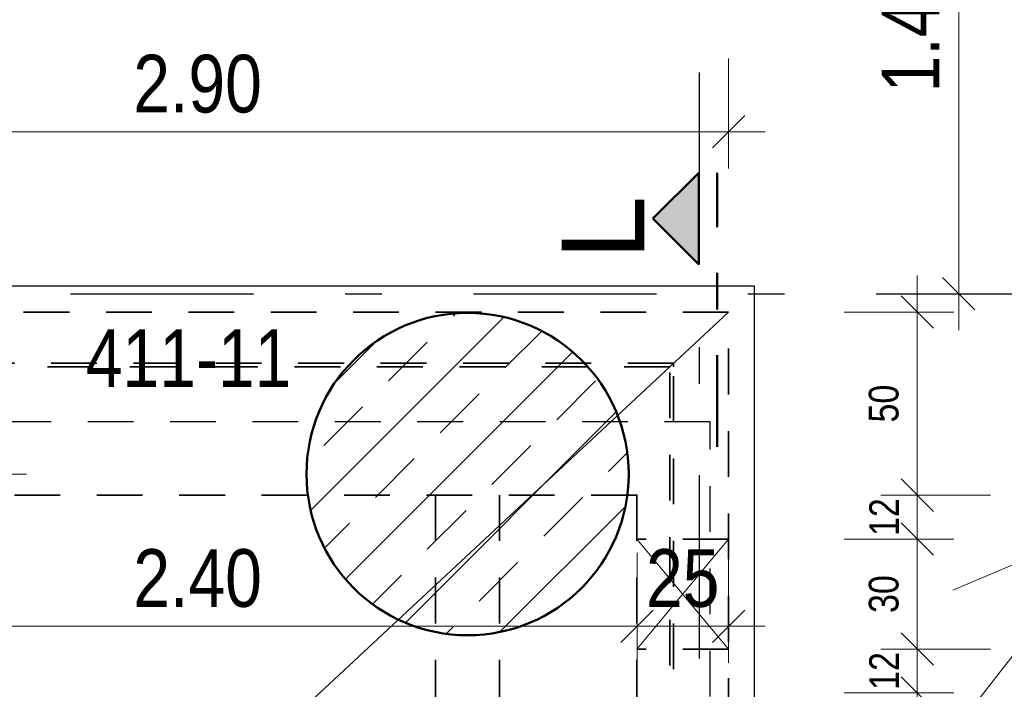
# Model space of a CAD drawing. Header units: millimetres. Extents: x -50 to 85, y 0 to 206.
# Tile 98 of 152: x 41.03 to 43.72, y 22.53 to 24.36. Entities that reach past the tile are written whole.
import ezdxf

# ---------------------------------------------------------------- set-up
doc = ezdxf.new("R2010")
doc.units = ezdxf.units.MM
for name, pattern in [('DASHDOT', [1, 0.5, -0.25, 0, -0.25]), ('DASHDOTX2', [2, 1, -0.5, 0, -0.5]), ('HIDDEN', [0.375, 0.25, -0.125])]:
    doc.linetypes.add(name, pattern=pattern)
for name, color, linetype, lineweight in [('Achsen', 7, 'Continuous', 20), ('Schraffuren', 7, 'Continuous', 20), ('Verdeckte Kanten', 7, 'Continuous', 20)]:
    doc.layers.add(name, color=color, linetype=linetype, lineweight=lineweight)
doc.styles.add('Arial', font='arial.ttf')
doc.styles.add('Arial Narrow', font='ARIALN.TTF')
doc.dimstyles.new('Arch_Strakon_dimstyle', dxfattribs={"dimtxt": 15.75, "dimasz": 1, "dimexe": 1.25, "dimexo": 0.0625, "dimgap": 1, "dimtad": 0, "dimdec": 5, "dimzin": 12, "dimdsep": 46, "dimtxsty": 'Arial Narrow', "dimblk": 'Arrowhead_Tick', "dimsah": 1, "dimcen": 0, "dimse1": 1, "dimse2": 1, "dimclrd": 6, "dimclrt": 2, "dimazin": 0, "dimtfac": 1, "dimtdec": 4, "dimtmove": 0, "dimatfit": 3, "dimldrblk": 'NONE', "dimfxl": 1, "dimtvp": 1, "dimtolj": 1, "dimtzin": 0, "dimlwd": 13, "dimarcsym": 2})

# ---------------------------------------------------------------- blocks, each defined once
blk = doc.blocks.new('Arrowhead_Tick')
at = {"color": 0, "linetype": 'Continuous', "lineweight": -2}
for p, q in [((0, 20), (0, -10)), ((-1, 0), (0, 0)), ((10, 0), (0, 0))]:
    blk.add_line(p, q, dxfattribs=at)
at = {"color": 2, "linetype": 'Continuous', "lineweight": 35}
blk.add_line((4.42, 4.42), (-4.42, -4.42), dxfattribs=at)
blk = doc.blocks.new('*D56')
at = {"layer": 'Defpoints', "color": 0}
for p in [(39.7108, 23.258), (42.9165, 23.258), (40.1165, 23.058)]:
    blk.add_point(p, dxfattribs=at)
at = {"layer": 'Schraffuren', "color": 6, "linetype": 'Continuous', "lineweight": 13}
blk.add_line((39.7108, 23.068), (39.7108, 23.248), dxfattribs=at)
at = {"layer": 'Schraffuren', "color": 6, "lineweight": 13, "xscale": 0.01, "yscale": 0.01, "zscale": 0.01}
for p, rotation in [((39.7108, 23.258), 89.99999999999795), ((39.7108, 23.058), 269.999999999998)]:
    blk.add_blockref('Arrowhead_Tick', p, dxfattribs=dict(at, rotation=rotation))
at = {"layer": 'Schraffuren', "color": 2, "lineweight": 35, "insert": (39.5804, 23.158), "char_height": 0.1575, "attachment_point": 5, "rotation": 90, "style": 'Arial Narrow'}
blk.add_mtext('\\A1;20', dxfattribs=at)
blk = doc.blocks.new('_None')
blk = doc.blocks.new('*D345')
at = {"color": 6, "linetype": 'Continuous', "lineweight": 13}
blk.add_line((43.5953, 23.618), (43.5953, 25.0481), dxfattribs=at)
at = {"layer": 'Defpoints', "color": 0}
for p in [(42.4146, 25.0581), (43.5953, 25.0581), (43.0371, 23.608)]:
    blk.add_point(p, dxfattribs=at)
at = {"color": 6, "lineweight": 13, "xscale": 0.01, "yscale": 0.01, "zscale": 0.01}
for p, rotation in [((43.5953, 25.0581), 90), ((43.5953, 23.608), 270)]:
    blk.add_blockref('Arrowhead_Tick', p, dxfattribs=dict(at, rotation=rotation))
at = {"color": 2, "lineweight": 35, "insert": (43.4649, 24.333), "char_height": 0.1575, "attachment_point": 5, "rotation": 90, "style": 'Arial Narrow'}
blk.add_mtext('\\A1;1.45', dxfattribs=at)
blk = doc.blocks.new('*D347')
at = {"color": 6, "linetype": 'Continuous', "lineweight": 13}
blk.add_line((40.7995, 21.3055), (40.7995, 23.1055), dxfattribs=at)
at = {"layer": 'Defpoints', "color": 0}
for p in [(40.7995, 23.1155), (42.2538, 23.1155), (41.5165, 21.2955)]:
    blk.add_point(p, dxfattribs=at)
at = {"color": 6, "lineweight": 13, "xscale": 0.01, "yscale": 0.01, "zscale": 0.01}
for p, rotation in [((40.7995, 23.1155), 90), ((40.7995, 21.2955), 270)]:
    blk.add_blockref('Arrowhead_Tick', p, dxfattribs=dict(at, rotation=rotation))
at = {"color": 2, "lineweight": 35, "insert": (40.6691, 22.2055), "char_height": 0.1575, "attachment_point": 5, "rotation": 90, "style": 'Arial Narrow'}
blk.add_mtext('\\A1;1.82', dxfattribs=at)
blk = doc.blocks.new('*D358')
at = {"color": 6, "linetype": 'Continuous', "lineweight": 13}
blk.add_line((67.5862, 21.3055), (67.5862, 23.1055), dxfattribs=at)
at = {"layer": 'Defpoints', "color": 0}
for p in [(42.2538, 23.1155), (67.5862, 23.1155), (41.5165, 21.2955)]:
    blk.add_point(p, dxfattribs=at)
at = {"color": 6, "lineweight": 13, "xscale": 0.01, "yscale": 0.01, "zscale": 0.01}
for p, rotation in [((67.5862, 23.1155), 90), ((67.5862, 21.2955), 270)]:
    blk.add_blockref('Arrowhead_Tick', p, dxfattribs=dict(at, rotation=rotation))
at = {"color": 2, "lineweight": 35, "insert": (67.4557, 22.2055), "char_height": 0.1575, "attachment_point": 5, "rotation": 90, "style": 'Arial Narrow'}
blk.add_mtext('\\A1;1.82', dxfattribs=at)
blk = doc.blocks.new('*D360')
at = {"color": 6, "linetype": 'Continuous', "lineweight": 13}
blk.add_line((40.8495, 23.1255), (40.8495, 25.0481), dxfattribs=at)
at = {"layer": 'Defpoints', "color": 0}
for p in [(40.8495, 25.0581), (42.4146, 25.0581), (42.2538, 23.1155)]:
    blk.add_point(p, dxfattribs=at)
at = {"color": 6, "lineweight": 13, "xscale": 0.01, "yscale": 0.01, "zscale": 0.01}
for p, rotation in [((40.8495, 25.0581), 90), ((40.8495, 23.1155), 270)]:
    blk.add_blockref('Arrowhead_Tick', p, dxfattribs=dict(at, rotation=rotation))
at = {"color": 2, "lineweight": 35, "insert": (40.777, 24.4068), "char_height": 0.1575, "attachment_point": 5, "rotation": 90, "style": 'Arial Narrow'}
blk.add_mtext('\\A1;1.94{\\A1;\\H.6x;\\S5;}', dxfattribs=at)
blk = doc.blocks.new('*D407')
at = {"color": 6, "linetype": 'Continuous', "lineweight": 13}
for p, q in [((39.4212, 23.618), (39.4212, 23.628)), ((39.4212, 23.558), (39.4212, 23.608)), ((39.4212, 23.548), (39.4212, 23.538))]:
    blk.add_line(p, q, dxfattribs=at)
at = {"layer": 'Defpoints', "color": 0}
for p in [(39.4212, 23.608), (43.0371, 23.608), (40.0664, 23.558)]:
    blk.add_point(p, dxfattribs=at)
at = {"color": 6, "lineweight": 13, "xscale": 0.01, "yscale": 0.01, "zscale": 0.01}
for p, rotation in [((39.4212, 23.558), 90), ((39.4212, 23.608), 270)]:
    blk.add_blockref('Arrowhead_Tick', p, dxfattribs=dict(at, rotation=rotation))
at = {"color": 2, "lineweight": 35, "insert": (39.3712, 23.7363), "char_height": 0.1575, "attachment_point": 5, "rotation": 90, "style": 'Arial Narrow'}
blk.add_mtext('\\A1;5', dxfattribs=at)
blk = doc.blocks.new('*D410')
at = {"color": 6, "linetype": 'Continuous', "lineweight": 13}
blk.add_line((40.0764, 24.05), (42.9564, 24.05), dxfattribs=at)
at = {"layer": 'Defpoints', "color": 0}
for p in [(42.9664, 24.05), (40.0664, 23.558), (42.9664, 23.558)]:
    blk.add_point(p, dxfattribs=at)
at = {"color": 6, "lineweight": 13, "xscale": 0.01, "yscale": 0.01, "zscale": 0.01}
blk.add_blockref('Arrowhead_Tick', (42.9664, 24.05), dxfattribs=at)
at = {"color": 6, "lineweight": 13, "xscale": 0.01, "yscale": 0.01, "zscale": 0.01, "rotation": 180}
blk.add_blockref('Arrowhead_Tick', (40.0664, 24.05), dxfattribs=at)
at = {"color": 2, "lineweight": 35, "insert": (41.5164, 24.1804), "char_height": 0.1575, "attachment_point": 5, "style": 'Arial Narrow'}
blk.add_mtext('\\A1;2.90', dxfattribs=at)
blk = doc.blocks.new('*D412')
at = {"color": 6, "linetype": 'Continuous', "lineweight": 13}
blk.add_line((40.3265, 22.7002), (42.7065, 22.7002), dxfattribs=at)
at = {"layer": 'Defpoints', "color": 0}
for p in [(40.3165, 23.058), (42.7165, 23.058), (42.7165, 22.7002)]:
    blk.add_point(p, dxfattribs=at)
at = {"color": 6, "lineweight": 13, "xscale": 0.01, "yscale": 0.01, "zscale": 0.01}
blk.add_blockref('Arrowhead_Tick', (42.7165, 22.7002), dxfattribs=at)
at = {"color": 6, "lineweight": 13, "xscale": 0.01, "yscale": 0.01, "zscale": 0.01, "rotation": 180}
blk.add_blockref('Arrowhead_Tick', (40.3165, 22.7002), dxfattribs=at)
at = {"color": 2, "lineweight": 35, "insert": (41.5165, 22.8306), "char_height": 0.1575, "attachment_point": 5, "style": 'Arial Narrow'}
blk.add_mtext('\\A1;2.40', dxfattribs=at)
blk = doc.blocks.new('*D413')
at = {"color": 6, "linetype": 'Continuous', "lineweight": 13}
blk.add_line((42.7265, 22.7002), (42.9564, 22.7002), dxfattribs=at)
at = {"layer": 'Defpoints', "color": 0}
for p in [(42.9664, 23.558), (42.7165, 23.058), (42.9664, 22.7002)]:
    blk.add_point(p, dxfattribs=at)
at = {"color": 6, "lineweight": 13, "xscale": 0.01, "yscale": 0.01, "zscale": 0.01}
blk.add_blockref('Arrowhead_Tick', (42.9664, 22.7002), dxfattribs=at)
at = {"color": 6, "lineweight": 13, "xscale": 0.01, "yscale": 0.01, "zscale": 0.01, "rotation": 180}
blk.add_blockref('Arrowhead_Tick', (42.7165, 22.7002), dxfattribs=at)
at = {"color": 2, "lineweight": 35, "insert": (42.8414, 22.8306), "char_height": 0.1575, "attachment_point": 5, "style": 'Arial Narrow'}
blk.add_mtext('\\A1;25', dxfattribs=at)
blk = doc.blocks.new('*D587')
at = {"color": 6, "linetype": 'Continuous', "lineweight": 13}
blk.add_line((43.4819, 22.2278), (43.4819, 22.5081), dxfattribs=at)
at = {"layer": 'Defpoints', "color": 0}
for p in [(42.9664, 22.5181), (43.4819, 22.5181), (42.9664, 22.2178)]:
    blk.add_point(p, dxfattribs=at)
at = {"color": 6, "lineweight": 13, "xscale": 0.01, "yscale": 0.01, "zscale": 0.01}
for p, rotation in [((43.4819, 22.5181), 90), ((43.4819, 22.2178), 270)]:
    blk.add_blockref('Arrowhead_Tick', p, dxfattribs=dict(at, rotation=rotation))
at = {"color": 5, "lineweight": 35, "insert": (43.3906, 22.368), "char_height": 0.081, "attachment_point": 5, "rotation": 90, "style": 'Arial Narrow'}
blk.add_mtext('\\A1;30', dxfattribs=at)
blk = doc.blocks.new('*D588')
at = {"color": 6, "linetype": 'Continuous', "lineweight": 13}
for p, q in [((43.4819, 22.6478), (43.4819, 22.6578)), ((43.4819, 22.5181), (43.4819, 22.6378)), ((43.4819, 22.5081), (43.4819, 22.4981))]:
    blk.add_line(p, q, dxfattribs=at)
at = {"layer": 'Defpoints', "color": 0}
for p in [(42.9664, 22.6378), (43.4819, 22.6378), (42.9664, 22.5181)]:
    blk.add_point(p, dxfattribs=at)
at = {"color": 6, "lineweight": 13, "xscale": 0.01, "yscale": 0.01, "zscale": 0.01}
for p, rotation in [((43.4819, 22.6378), 270), ((43.4819, 22.5181), 90)]:
    blk.add_blockref('Arrowhead_Tick', p, dxfattribs=dict(at, rotation=rotation))
at = {"color": 5, "lineweight": 35, "insert": (43.3913, 22.578), "char_height": 0.081, "attachment_point": 5, "rotation": 90, "style": 'Arial Narrow'}
blk.add_mtext('\\A1;12', dxfattribs=at)
blk = doc.blocks.new('*D589')
at = {"color": 6, "linetype": 'Continuous', "lineweight": 13}
blk.add_line((43.4819, 22.6478), (43.4819, 22.9281), dxfattribs=at)
at = {"layer": 'Defpoints', "color": 0}
for p in [(42.9664, 22.9381), (43.4819, 22.9381), (42.9664, 22.6378)]:
    blk.add_point(p, dxfattribs=at)
at = {"color": 6, "lineweight": 13, "xscale": 0.01, "yscale": 0.01, "zscale": 0.01}
for p, rotation in [((43.4819, 22.9381), 90), ((43.4819, 22.6378), 270)]:
    blk.add_blockref('Arrowhead_Tick', p, dxfattribs=dict(at, rotation=rotation))
at = {"color": 5, "lineweight": 35, "insert": (43.3906, 22.788), "char_height": 0.081, "attachment_point": 5, "rotation": 90, "style": 'Arial Narrow'}
blk.add_mtext('\\A1;30', dxfattribs=at)
blk = doc.blocks.new('*D590')
at = {"color": 6, "linetype": 'Continuous', "lineweight": 13}
for p, q in [((43.4819, 23.068), (43.4819, 23.078)), ((43.4819, 22.9381), (43.4819, 23.058)), ((43.4819, 22.9281), (43.4819, 22.9181))]:
    blk.add_line(p, q, dxfattribs=at)
at = {"layer": 'Defpoints', "color": 0}
for p in [(42.7165, 23.058), (43.4819, 23.058), (42.9664, 22.9381)]:
    blk.add_point(p, dxfattribs=at)
at = {"color": 6, "lineweight": 13, "xscale": 0.01, "yscale": 0.01, "zscale": 0.01}
for p, rotation in [((43.4819, 23.058), 270), ((43.4819, 22.9381), 90)]:
    blk.add_blockref('Arrowhead_Tick', p, dxfattribs=dict(at, rotation=rotation))
at = {"color": 5, "lineweight": 35, "insert": (43.3913, 22.998), "char_height": 0.081, "attachment_point": 5, "rotation": 90, "style": 'Arial Narrow'}
blk.add_mtext('\\A1;12', dxfattribs=at)
blk = doc.blocks.new('*D591')
at = {"color": 6, "linetype": 'Continuous', "lineweight": 13}
blk.add_line((43.4819, 23.068), (43.4819, 23.548), dxfattribs=at)
at = {"layer": 'Defpoints', "color": 0}
for p in [(42.9664, 23.558), (43.4819, 23.558), (42.7165, 23.058)]:
    blk.add_point(p, dxfattribs=at)
at = {"color": 6, "lineweight": 13, "xscale": 0.01, "yscale": 0.01, "zscale": 0.01}
for p, rotation in [((43.4819, 23.558), 90), ((43.4819, 23.058), 270)]:
    blk.add_blockref('Arrowhead_Tick', p, dxfattribs=dict(at, rotation=rotation))
at = {"color": 5, "lineweight": 35, "insert": (43.3906, 23.308), "char_height": 0.081, "attachment_point": 5, "rotation": 90, "style": 'Arial Narrow'}
blk.add_mtext('\\A1;50', dxfattribs=at)

msp = doc.modelspace()

# ---------------------------------------------------------------- hatches: boundary and pattern name
at = {"lineweight": 13, "true_color": 0x0000ff}
msp.add_hatch(color=5, dxfattribs=at).paths.add_polyline_path([(42.7600661, 23.8129762), (42.8850661, 23.6879762), (42.8850661, 23.9379762)])
at = {"layer": 'Schraffuren', "lineweight": 13}
h = msp.add_hatch(dxfattribs=at)
h.set_pattern_fill('bB', color=6, scale=0.01, angle=45, style=0, pattern_type=2)
h.set_pattern_definition([(45, (0, 0), (-0.14142136, 0.14142136), [0.15, -0.1]), (45, (-0.07071, 0.07071), (-0.14142136, 0.14142136), [])])
h.paths.add_polyline_path([(42.6938383, 23.1155429), (42.6937983, 23.1214753), (42.6936784, 23.1274067), (42.6934784, 23.1333359), (42.6931986, 23.1392619), (42.6928388, 23.1451835), (42.6923993, 23.1510998), (42.69188, 23.1570096), (42.6912811, 23.1629119), (42.6906027, 23.1688055), (42.6898448, 23.1746895), (42.6890077, 23.1805627), (42.6880915, 23.1864241), (42.6870964, 23.1922726), (42.6860225, 23.1981072), (42.68487, 23.2039268), (42.6836391, 23.2097302), (42.6823302, 23.2155166), (42.6809433, 23.2212848), (42.6794788, 23.2270338), (42.6779369, 23.2327625), (42.6763179, 23.2384699), (42.6746221, 23.2441549), (42.6728498, 23.2498166), (42.6710013, 23.2554538), (42.669077, 23.2610656), (42.6670772, 23.266651), (42.6650022, 23.2722089), (42.6628526, 23.2777383), (42.6606285, 23.2832382), (42.6583305, 23.2887077), (42.655959, 23.2941456), (42.6535144, 23.2995511), (42.6509971, 23.3049231), (42.6484077, 23.3102607), (42.6457464, 23.3155629), (42.643014, 23.3208288), (42.6402108, 23.3260573), (42.6373373, 23.3312476), (42.6343942, 23.3363986), (42.6313818, 23.3415095), (42.6283008, 23.3465793), (42.6251518, 23.3516071), (42.6219352, 23.356592), (42.6186517, 23.3615331), (42.6153019, 23.3664295), (42.6118864, 23.3712802), (42.6084058, 23.3760844), (42.6048607, 23.3808413), (42.6012518, 23.38555), (42.5975798, 23.3902096), (42.5938453, 23.3948192), (42.5900489, 23.3993781), (42.5861915, 23.4038853), (42.5822736, 23.4083402), (42.578296, 23.4127418), (42.5742594, 23.4170894), (42.5701646, 23.4213822), (42.5660123, 23.4256193), (42.5618032, 23.4298001), (42.5575381, 23.4339238), (42.5532179, 23.4379896), (42.5488432, 23.4419968), (42.5444148, 23.4459446), (42.5399337, 23.4498324), (42.5354005, 23.4536593), (42.5308161, 23.4574249), (42.5261814, 23.4611282), (42.5214972, 23.4647688), (42.5167643, 23.4683458), (42.5119836, 23.4718587), (42.507156, 23.4753069), (42.5022824, 23.4786896), (42.4973635, 23.4820063), (42.4924005, 23.4852564), (42.487394, 23.4884393), (42.4823451, 23.4915544), (42.4772546, 23.4946011), (42.4721235, 23.497579), (42.4669527, 23.5004873), (42.4617432, 23.5033257), (42.4564959, 23.5060936), (42.4512118, 23.5087905), (42.4458918, 23.5114159), (42.4405368, 23.5139694), (42.4351479, 23.5164504), (42.4297261, 23.5188585), (42.4242723, 23.5211933), (42.4187875, 23.5234544), (42.4132727, 23.5256413), (42.4077289, 23.5277536), (42.4021571, 23.529791), (42.3965584, 23.5317531), (42.3909338, 23.5336396), (42.3852842, 23.53545), (42.3796107, 23.5371841), (42.3739143, 23.5388415), (42.3681962, 23.540422), (42.3624572, 23.5419253), (42.3566985, 23.543351), (42.3509211, 23.5446989), (42.345126, 23.5459689), (42.3393144, 23.5471606), (42.3334872, 23.5482738), (42.3276455, 23.5493084), (42.3217904, 23.5502641), (42.315923, 23.5511407), (42.3100442, 23.5519382), (42.3041553, 23.5526564), (42.2982572, 23.553295), (42.292351, 23.5538541), (42.2864378, 23.5543336), (42.2805187, 23.5547332), (42.2745948, 23.555053), (42.2686671, 23.5552929), (42.2627367, 23.5554529), (42.2568046, 23.5555329), (42.250872, 23.5555329), (42.24494, 23.5554529), (42.2390096, 23.5552929), (42.2330819, 23.555053), (42.2271579, 23.5547332), (42.2212388, 23.5543336), (42.2153256, 23.5538541), (42.2094195, 23.553295), (42.2035214, 23.5526564), (42.1976324, 23.5519382), (42.1917537, 23.5511407), (42.1858862, 23.5502641), (42.1800311, 23.5493084), (42.1741895, 23.5482738), (42.1683623, 23.5471606), (42.1625506, 23.5459689), (42.1567556, 23.5446989), (42.1509782, 23.543351), (42.1452194, 23.5419253), (42.1394805, 23.540422), (42.1337623, 23.5388415), (42.128066, 23.5371841), (42.1223925, 23.53545), (42.1167429, 23.5336396), (42.1111182, 23.5317531), (42.1055195, 23.529791), (42.0999478, 23.5277536), (42.094404, 23.5256413), (42.0888892, 23.5234544), (42.0834044, 23.5211933), (42.0779506, 23.5188585), (42.0725287, 23.5164504), (42.0671398, 23.5139694), (42.0617849, 23.5114159), (42.0564649, 23.5087905), (42.0511807, 23.5060936), (42.0459334, 23.5033257), (42.0407239, 23.5004873), (42.0355531, 23.497579), (42.0304221, 23.4946011), (42.0253316, 23.4915544), (42.0202827, 23.4884393), (42.0152762, 23.4852564), (42.0103131, 23.4820063), (42.0053943, 23.4786896), (42.0005206, 23.4753069), (41.995693, 23.4718587), (41.9909123, 23.4683458), (41.9861794, 23.4647688), (41.9814952, 23.4611282), (41.9768605, 23.4574249), (41.9722762, 23.4536593), (41.967743, 23.4498324), (41.9632618, 23.4459446), (41.9588335, 23.4419968), (41.9544588, 23.4379896), (41.9501385, 23.4339238), (41.9458734, 23.4298001), (41.9416644, 23.4256193), (41.937512, 23.4213822), (41.9334172, 23.4170894), (41.9293806, 23.4127418), (41.925403, 23.4083402), (41.9214852, 23.4038853), (41.9176277, 23.3993781), (41.9138314, 23.3948192), (41.9100968, 23.3902096), (41.9064248, 23.38555), (41.9028159, 23.3808413), (41.8992709, 23.3760844), (41.8957903, 23.3712802), (41.8923747, 23.3664295), (41.8890249, 23.3615331), (41.8857415, 23.356592), (41.8825249, 23.3516071), (41.8793758, 23.3465793), (41.8762948, 23.3415095), (41.8732825, 23.3363986), (41.8703393, 23.3312476), (41.8674659, 23.3260573), (41.8646627, 23.3208288), (41.8619302, 23.3155629), (41.859269, 23.3102607), (41.8566795, 23.3049231), (41.8541622, 23.2995511), (41.8517176, 23.2941456), (41.8493461, 23.2887077), (41.8470481, 23.2832382), (41.8448241, 23.2777383), (41.8426744, 23.2722089), (41.8405995, 23.266651), (41.8385997, 23.2610656), (41.8366754, 23.2554538), (41.8348269, 23.2498166), (41.8330546, 23.2441549), (41.8313588, 23.2384699), (41.8297398, 23.2327625), (41.8281979, 23.2270338), (41.8267334, 23.2212848), (41.8253465, 23.2155166), (41.8240375, 23.2097302), (41.8228067, 23.2039268), (41.8216542, 23.1981072), (41.8205803, 23.1922726), (41.8195851, 23.1864241), (41.8186689, 23.1805627), (41.8178318, 23.1746895), (41.817074, 23.1688055), (41.8163956, 23.1629119), (41.8157966, 23.1570096), (41.8152774, 23.1510998), (41.8148378, 23.1451835), (41.8144781, 23.1392619), (41.8141982, 23.1333359), (41.8139983, 23.1274067), (41.8138783, 23.1214753), (41.8138383, 23.1155429), (41.8138783, 23.1096104), (41.8139983, 23.1036791), (41.8141982, 23.0977499), (41.8144781, 23.0918239), (41.8148378, 23.0859022), (41.8152774, 23.079986), (41.8157966, 23.0740762), (41.8163956, 23.0681739), (41.817074, 23.0622802), (41.8178318, 23.0563963), (41.8186689, 23.050523), (41.8195851, 23.0446616), (41.8205803, 23.0388131), (41.8216542, 23.0329785), (41.8228067, 23.027159), (41.8240375, 23.0213555), (41.8253465, 23.0155691), (41.8267334, 23.0098009), (41.8281979, 23.004052), (41.8297398, 22.9983233), (41.8313588, 22.9926159), (41.8330546, 22.9869308), (41.8348269, 22.9812692), (41.8366754, 22.9756319), (41.8385997, 22.9700201), (41.8405995, 22.9644348), (41.8426744, 22.9588769), (41.8448241, 22.9533475), (41.8470481, 22.9478475), (41.8493461, 22.9423781), (41.8517176, 22.9369401), (41.8541622, 22.9315346), (41.8566795, 22.9261626), (41.859269, 22.920825), (41.8619302, 22.9155228), (41.8646627, 22.910257), (41.8674659, 22.9050284), (41.8703393, 22.8998382), (41.8732825, 22.8946871), (41.8762948, 22.8895762), (41.8793758, 22.8845064), (41.8825249, 22.8794786), (41.8857415, 22.8744937), (41.8890249, 22.8695526), (41.8923747, 22.8646563), (41.8957903, 22.8598055), (41.8992709, 22.8550013), (41.9028159, 22.8502444), (41.9064248, 22.8455358), (41.9100968, 22.8408762), (41.9138314, 22.8362665), (41.9176277, 22.8317077), (41.9214852, 22.8272004), (41.925403, 22.8227456), (41.9293806, 22.8183439), (41.9334172, 22.8139963), (41.937512, 22.8097036), (41.9416644, 22.8054664), (41.9458734, 22.8012856), (41.9501385, 22.7971619), (41.9544588, 22.7930961), (41.9588335, 22.789089), (41.9632618, 22.7851411), (41.967743, 22.7812534), (41.9722762, 22.7774264), (41.9768605, 22.7736609), (41.9814952, 22.7699575), (41.9861794, 22.766317), (41.9909123, 22.7627399), (41.995693, 22.759227), (42.0005206, 22.7557789), (42.0053943, 22.7523961), (42.0103131, 22.7490794), (42.0152762, 22.7458293), (42.0202827, 22.7426464), (42.0253316, 22.7395313), (42.0304221, 22.7364846), (42.0355531, 22.7335068), (42.0407239, 22.7305984), (42.0459334, 22.72776), (42.0511807, 22.7249921), (42.0564649, 22.7222952), (42.0617849, 22.7196698), (42.0671398, 22.7171164), (42.0725287, 22.7146354), (42.0779506, 22.7122272), (42.0834044, 22.7098924), (42.0888892, 22.7076314), (42.094404, 22.7054445), (42.0999478, 22.7033321), (42.1055195, 22.7012947), (42.1111182, 22.6993326), (42.1167429, 22.6974462), (42.1223925, 22.6956358), (42.128066, 22.6939017), (42.1337623, 22.6922442), (42.1394805, 22.6906637), (42.1452194, 22.6891605), (42.1509782, 22.6877348), (42.1567556, 22.6863868), (42.1625506, 22.6851169), (42.1683623, 22.6839252), (42.1741895, 22.6828119), (42.1800311, 22.6817774), (42.1858862, 22.6808217), (42.1917537, 22.679945), (42.1976324, 22.6791475), (42.2035214, 22.6784294), (42.2094195, 22.6777907), (42.2153256, 22.6772316), (42.2212388, 22.6767522), (42.2271579, 22.6763525), (42.2330819, 22.6760327), (42.2390096, 22.6757928), (42.24494, 22.6756329), (42.250872, 22.6755529), (42.2568046, 22.6755529), (42.2627367, 22.6756329), (42.2686671, 22.6757928), (42.2745948, 22.6760327), (42.2805187, 22.6763525), (42.2864378, 22.6767522), (42.292351, 22.6772316), (42.2982572, 22.6777907), (42.3041553, 22.6784294), (42.3100442, 22.6791475), (42.315923, 22.679945), (42.3217904, 22.6808217), (42.3276455, 22.6817774), (42.3334872, 22.6828119), (42.3393144, 22.6839252), (42.345126, 22.6851169), (42.3509211, 22.6863868), (42.3566985, 22.6877348), (42.3624572, 22.6891605), (42.3681962, 22.6906637), (42.3739143, 22.6922442), (42.3796107, 22.6939017), (42.3852842, 22.6956358), (42.3909338, 22.6974462), (42.3965584, 22.6993326), (42.4021571, 22.7012947), (42.4077289, 22.7033321), (42.4132727, 22.7054445), (42.4187875, 22.7076314), (42.4242723, 22.7098924), (42.4297261, 22.7122272), (42.4351479, 22.7146354), (42.4405368, 22.7171164), (42.4458918, 22.7196698), (42.4512118, 22.7222952), (42.4564959, 22.7249921), (42.4617432, 22.72776), (42.4669527, 22.7305984), (42.4721235, 22.7335068), (42.4772546, 22.7364846), (42.4823451, 22.7395313), (42.487394, 22.7426464), (42.4924005, 22.7458293), (42.4973635, 22.7490794), (42.5022824, 22.7523961), (42.507156, 22.7557789), (42.5119836, 22.759227), (42.5167643, 22.7627399), (42.5214972, 22.766317), (42.5261814, 22.7699575), (42.5308161, 22.7736609), (42.5354005, 22.7774264), (42.5399337, 22.7812534), (42.5444148, 22.7851411), (42.5488432, 22.789089), (42.5532179, 22.7930961), (42.5575381, 22.7971619), (42.5618032, 22.8012856), (42.5660123, 22.8054664), (42.5701646, 22.8097036), (42.5742594, 22.8139963), (42.578296, 22.8183439), (42.5822736, 22.8227456), (42.5861915, 22.8272004), (42.5900489, 22.8317077), (42.5938453, 22.8362665), (42.5975798, 22.8408762), (42.6012518, 22.8455358), (42.6048607, 22.8502444), (42.6084058, 22.8550013), (42.6118864, 22.8598055), (42.6153019, 22.8646563), (42.6186517, 22.8695526), (42.6219352, 22.8744937), (42.6251518, 22.8794786), (42.6283008, 22.8845064), (42.6313818, 22.8895762), (42.6343942, 22.8946871), (42.6373373, 22.8998382), (42.6402108, 22.9050284), (42.643014, 22.910257), (42.6457464, 22.9155228), (42.6484077, 22.920825), (42.6509971, 22.9261626), (42.6535144, 22.9315346), (42.655959, 22.9369401), (42.6583305, 22.9423781), (42.6606285, 22.9478475), (42.6628526, 22.9533475), (42.6650022, 22.9588769), (42.6670772, 22.9644348), (42.669077, 22.9700201), (42.6710013, 22.9756319), (42.6728498, 22.9812692), (42.6746221, 22.9869308), (42.6763179, 22.9926159), (42.6779369, 22.9983233), (42.6794788, 23.004052), (42.6809433, 23.0098009), (42.6823302, 23.0155691), (42.6836391, 23.0213555), (42.68487, 23.027159), (42.6860225, 23.0329785), (42.6870964, 23.0388131), (42.6880915, 23.0446616), (42.6890077, 23.050523), (42.6898448, 23.0563963), (42.6906027, 23.0622802), (42.6912811, 23.0681739), (42.69188, 23.0740762), (42.6923993, 23.079986), (42.6928388, 23.0859022), (42.6931986, 23.0918239), (42.6934784, 23.0977499), (42.6936784, 23.1036791), (42.6937983, 23.1096104)])

# ---------------------------------------------------------------- linework, layer by layer
at = {"color": 4, "linetype": 'Continuous', "lineweight": 50}
for p, q in [((42.8850661, 23.9379762), (42.7600661, 23.8129762)), ((42.8850661, 23.6879762), (42.8850661, 23.9379762)), ((42.7600661, 23.8129762), (42.8850661, 23.6879762))]:
    msp.add_line(p, q, dxfattribs=at)
at = {"color": 4, "linetype": 'DASHDOT', "lineweight": 50, "ltscale": 0.5}
msp.add_line((42.9350661, 23.190044), (42.9350661, 23.9379762), dxfattribs=at)
at = {"color": 3, "linetype": 'Continuous', "lineweight": 25}
for p, q in [((43.0370843, 23.6286787), (39.9956573, 23.6286787)), ((43.0370843, 20.787252), (43.0370843, 23.6286787))]:
    msp.add_line(p, q, dxfattribs=at)
at = {"color": 5, "linetype": 'Continuous', "lineweight": 18}
for p, q in [((40.066368, 20.8579627), (42.9663736, 23.557968)), ((44.0325519, 22.9918521), (43.5593817, 22.3853944)), ((44.0325519, 22.9918521), (43.5793748, 22.7985853)), ((42.9663736, 22.9380836), (42.7163736, 22.6378417)), ((42.7163736, 22.9380836), (42.9663736, 22.6378417))]:
    msp.add_line(p, q, dxfattribs=at)
at = {"color": 9, "linetype": 'Continuous', "lineweight": 0}
msp.add_circle((43.0370843, 23.607962), 0.00111, dxfattribs=at)
at = {"color": 4, "linetype": 'Continuous', "lineweight": 50}
msp.add_circle((42.2538383, 23.1155429), 0.44, dxfattribs=at)
at = {"layer": 'Achsen', "color": 3, "linetype": 'DASHDOTX2', "lineweight": 25, "ltscale": 0.5}
for p, q in [((42.8865329, 38.5121345), (42.8865329, 16.4300152)), ((3.7695329, 23.607962), (54.0482401, 23.607962))]:
    msp.add_line(p, q, dxfattribs=at)
at = {"layer": 'Verdeckte Kanten', "color": 2, "linetype": 'HIDDEN', "lineweight": 35, "ltscale": 0.5}
for p, q in [((42.9663736, 23.557968), (40.066368, 23.557968)), ((42.9663736, 20.8579627), (42.9663736, 23.557968)), ((42.8163736, 23.417968), (40.216368, 23.417968)), ((42.8063736, 23.407968), (40.226368, 23.407968)), ((42.8063736, 21.0179627), (42.8063736, 23.407968)), ((42.8163736, 23.407968), (42.8163736, 23.417968)), ((42.8163736, 21.0079627), (42.8163736, 23.407968)), ((42.7163736, 23.057968), (40.316368, 23.057968)), ((42.1663383, 21.3579627), (42.1663383, 23.057968)), ((42.3413383, 21.3579627), (42.3413383, 23.057968)), ((42.7163736, 21.3579627), (42.7163736, 23.057968)), ((42.9663736, 22.9380836), (42.7163736, 22.9380836)), ((42.9663736, 22.6378417), (42.7163736, 22.6378417))]:
    msp.add_line(p, q, dxfattribs=at)
at = {"layer": 'Verdeckte Kanten', "color": 3, "linetype": 'HIDDEN', "lineweight": 25, "ltscale": 0.5}
for p, q in [((42.9165252, 23.257968), (37.2515255, 23.257968)), ((42.9165252, 21.1579655), (42.9165252, 23.257968)), ((42.7165252, 23.057968), (42.7163736, 23.057968)), ((42.7165252, 21.3579655), (42.7165252, 23.057968))]:
    msp.add_line(p, q, dxfattribs=at)

# ---------------------------------------------------------------- texts
at = {"color": 4, "lineweight": 50, "style": 'Arial'}
msp.add_text('L', height=0.225, rotation=90, dxfattribs=at).set_placement((42.7361422, 23.700605))
at = {"color": 2, "lineweight": 35, "insert": (43.9762046, 23.0439125), "char_height": 0.1575, "attachment_point": 7, "rotation": 90, "line_spacing_factor": 0.9, "style": 'Arial Narrow'}
msp.add_mtext('2 x WD ø 30 cm, RA = -0.98{\\A1;\\H.6x;\\S5;}', dxfattribs=at)
at = {"layer": 'Schraffuren', "color": 2, "lineweight": 35, "style": 'Arial Narrow'}
msp.add_text('411-11', height=0.1575, dxfattribs=at).set_placement((41.2108821, 23.3532032))

# ---------------------------------------------------------------- dimensions: what is measured, and where the dimension line sits
at = {"lineweight": 35}
for base, p1, p2, text, override, picture, middle in [((40.8495221, 25.058094), (42.2538383, 23.1155429), (42.4145799, 25.058094), '1.94{\\A1;\\H.6x;\\S5;}', {"dimscale": 0.01, "dimtxt": 15.75, "dimasz": 1, "dimgap": 5, "dimtad": 0, "dimjust": 0, "dimtih": 0, "dimtoh": 0, "dimdec": 5, "dimdsep": 46, "dimtxsty": 'Arial Narrow', "dimclrd": 6, "dimclrt": 2, "dimtix": 0, "dimtofl": 255, "dimtmove": 2, "dimatfit": 2, "dimfxl": 0, "dimfxlon": 0, "dimtvp": 31.746032, "dimlwd": 13}, '*D360', (40.7770006, 24.406844)), ((43.5953283, 25.058094), (43.0370843, 23.607962), (42.4145799, 25.058094), '1.45', {"dimscale": 0.01, "dimtxt": 15.75, "dimasz": 1, "dimgap": 5, "dimtad": 1, "dimjust": 0, "dimtih": 0, "dimtoh": 0, "dimdec": 5, "dimdsep": 46, "dimtxsty": 'Arial Narrow', "dimclrd": 6, "dimclrt": 2, "dimtix": 1, "dimtofl": 255, "dimtmove": 0, "dimatfit": 2, "dimfxl": 0, "dimfxlon": 0, "dimtvp": 31.746032, "dimlwd": 13}, '*D345', (43.5953283, 24.333028)), ((39.4211659, 23.607962), (40.066368, 23.557968), (43.0370843, 23.607962), '5', {"dimscale": 0.01, "dimtxt": 15.75, "dimasz": 1, "dimgap": 5, "dimtad": 1, "dimjust": 4, "dimtih": 0, "dimtoh": 0, "dimdec": 5, "dimdsep": 46, "dimtxsty": 'Arial Narrow', "dimclrd": 6, "dimclrt": 2, "dimtix": 0, "dimtofl": 255, "dimtmove": 2, "dimatfit": 2, "dimfxl": 0, "dimfxlon": 0, "dimtvp": 31.746032, "dimlwd": 13}, '*D407', (39.3711659, 23.7363245)), ((43.481929, 23.557968), (42.7165252, 23.057968), (42.9663736, 23.557968), '50', {"dimscale": 0.01, "dimtxt": 8.1, "dimasz": 1, "dimgap": 5, "dimtad": 1, "dimjust": 0, "dimtih": 0, "dimtoh": 0, "dimdec": 5, "dimdsep": 46, "dimtxsty": 'Arial Narrow', "dimclrd": 6, "dimclrt": 5, "dimtix": 1, "dimtofl": 255, "dimtmove": 0, "dimatfit": 2, "dimfxl": 0, "dimfxlon": 0, "dimtvp": 61.728395, "dimlwd": 13}, '*D591', (43.481929, 23.307968)), ((40.7995221, 23.1155429), (41.5165252, 21.2955376), (42.2538383, 23.1155429), '1.82', {"dimscale": 0.01, "dimtxt": 15.75, "dimasz": 1, "dimgap": 5, "dimtad": 1, "dimjust": 0, "dimtih": 0, "dimtoh": 0, "dimdec": 5, "dimdsep": 46, "dimtxsty": 'Arial Narrow', "dimclrd": 6, "dimclrt": 2, "dimtix": 1, "dimtofl": 255, "dimtmove": 0, "dimatfit": 2, "dimfxl": 0, "dimfxlon": 0, "dimtvp": 31.746032, "dimlwd": 13}, '*D347', (40.7995221, 22.2055402)), ((67.5861533, 23.1155429), (41.5165252, 21.2955376), (42.2538383, 23.1155429), '1.82', {"dimscale": 0.01, "dimtxt": 15.75, "dimasz": 1, "dimgap": 5, "dimtad": 1, "dimjust": 0, "dimtih": 0, "dimtoh": 0, "dimdec": 5, "dimdsep": 46, "dimtxsty": 'Arial Narrow', "dimclrd": 6, "dimclrt": 2, "dimtix": 1, "dimtofl": 255, "dimtmove": 0, "dimatfit": 2, "dimfxl": 0, "dimfxlon": 0, "dimtvp": 31.746032, "dimlwd": 13}, '*D358', (67.5861533, 22.2055402)), ((43.481929, 23.057968), (42.9663736, 22.9380836), (42.7165252, 23.057968), '12', {"dimscale": 0.01, "dimtxt": 8.1, "dimasz": 1, "dimgap": 5, "dimtad": 1, "dimjust": 0, "dimtih": 0, "dimtoh": 0, "dimdec": 5, "dimdsep": 46, "dimtxsty": 'Arial Narrow', "dimclrd": 6, "dimclrt": 5, "dimtix": 1, "dimtofl": 255, "dimtmove": 0, "dimatfit": 2, "dimfxl": 0, "dimfxlon": 0, "dimtvp": 61.728395, "dimlwd": 13}, '*D590', (43.481929, 22.9980258)), ((43.481929, 22.9380836), (42.9663736, 22.6378417), (42.9663736, 22.9380836), '30', {"dimscale": 0.01, "dimtxt": 8.1, "dimasz": 1, "dimgap": 5, "dimtad": 1, "dimjust": 0, "dimtih": 0, "dimtoh": 0, "dimdec": 5, "dimdsep": 46, "dimtxsty": 'Arial Narrow', "dimclrd": 6, "dimclrt": 5, "dimtix": 1, "dimtofl": 255, "dimtmove": 0, "dimatfit": 2, "dimfxl": 0, "dimfxlon": 0, "dimtvp": 61.728395, "dimlwd": 13}, '*D589', (43.481929, 22.7879627)), ((43.481929, 22.6378417), (42.9663736, 22.5180836), (42.9663736, 22.6378417), '12', {"dimscale": 0.01, "dimtxt": 8.1, "dimasz": 1, "dimgap": 5, "dimtad": 1, "dimjust": 0, "dimtih": 0, "dimtoh": 0, "dimdec": 5, "dimdsep": 46, "dimtxsty": 'Arial Narrow', "dimclrd": 6, "dimclrt": 5, "dimtix": 1, "dimtofl": 255, "dimtmove": 0, "dimatfit": 2, "dimfxl": 0, "dimfxlon": 0, "dimtvp": 61.728395, "dimlwd": 13}, '*D588', (43.481929, 22.5779627)), ((43.481929, 22.5180836), (42.9663736, 22.2178417), (42.9663736, 22.5180836), '30', {"dimscale": 0.01, "dimtxt": 8.1, "dimasz": 1, "dimgap": 5, "dimtad": 1, "dimjust": 0, "dimtih": 0, "dimtoh": 0, "dimdec": 5, "dimdsep": 46, "dimtxsty": 'Arial Narrow', "dimclrd": 6, "dimclrt": 5, "dimtix": 1, "dimtofl": 255, "dimtmove": 0, "dimatfit": 2, "dimfxl": 0, "dimfxlon": 0, "dimtvp": 61.728395, "dimlwd": 13}, '*D587', (43.481929, 22.3679627))]:
    dim = msp.add_linear_dim(base=base, p1=p1, p2=p2, angle=90, text=text, dimstyle='Arch_Strakon_dimstyle', override=override, dxfattribs=at)
    dim.commit()
    dim.dimension.update_dxf_attribs({"geometry": picture, "text_midpoint": middle, "dimtype": 160})
for base, p1, p2, text, picture, middle in [((42.9663736, 24.05), (40.066368, 23.557968), (42.9663736, 23.557968), '2.90', '*D410', (41.5163708, 24.05)), ((42.9663736, 22.700238), (42.7165252, 23.057968), (42.9663736, 23.557968), '25', '*D413', (42.8414494, 22.700238)), ((42.7165252, 22.700238), (40.3165252, 23.057968), (42.7165252, 23.057968), '2.40', '*D412', (41.5165252, 22.700238))]:
    dim = msp.add_linear_dim(base=base, p1=p1, p2=p2, text=text, dimstyle='Arch_Strakon_dimstyle', override={"dimscale": 0.01, "dimtxt": 15.75, "dimasz": 1, "dimgap": 5, "dimtad": 1, "dimjust": 0, "dimtih": 0, "dimtoh": 0, "dimdec": 5, "dimdsep": 46, "dimtxsty": 'Arial Narrow', "dimclrd": 6, "dimclrt": 2, "dimtix": 1, "dimtofl": 255, "dimtmove": 0, "dimatfit": 2, "dimfxl": 0, "dimfxlon": 0, "dimtvp": 31.746032, "dimlwd": 13}, dxfattribs=at)
    dim.commit()
    dim.dimension.update_dxf_attribs({"geometry": picture, "text_midpoint": middle, "dimtype": 160})
at = {"layer": 'Schraffuren', "lineweight": 35}
dim = msp.add_linear_dim(base=(39.7108407, 23.257968), p1=(40.1165252, 23.057968), p2=(42.9165252, 23.257968), angle=90, text='20', dimstyle='Arch_Strakon_dimstyle', override={"dimscale": 0.01, "dimtxt": 15.75, "dimasz": 1, "dimgap": 5, "dimtad": 1, "dimjust": 0, "dimtih": 0, "dimtoh": 0, "dimdec": 6, "dimdsep": 46, "dimtxsty": 'Arial Narrow', "dimclrd": 6, "dimclrt": 2, "dimtix": 1, "dimtofl": 255, "dimtmove": 0, "dimatfit": 2, "dimfxl": 0, "dimfxlon": 0, "dimtvp": 31.746032, "dimlwd": 13}, dxfattribs=at)
dim.commit()
dim.dimension.update_dxf_attribs({"geometry": '*D56', "text_midpoint": (39.7108407, 23.157968), "dimtype": 160})

doc.saveas('drawing.dxf')
